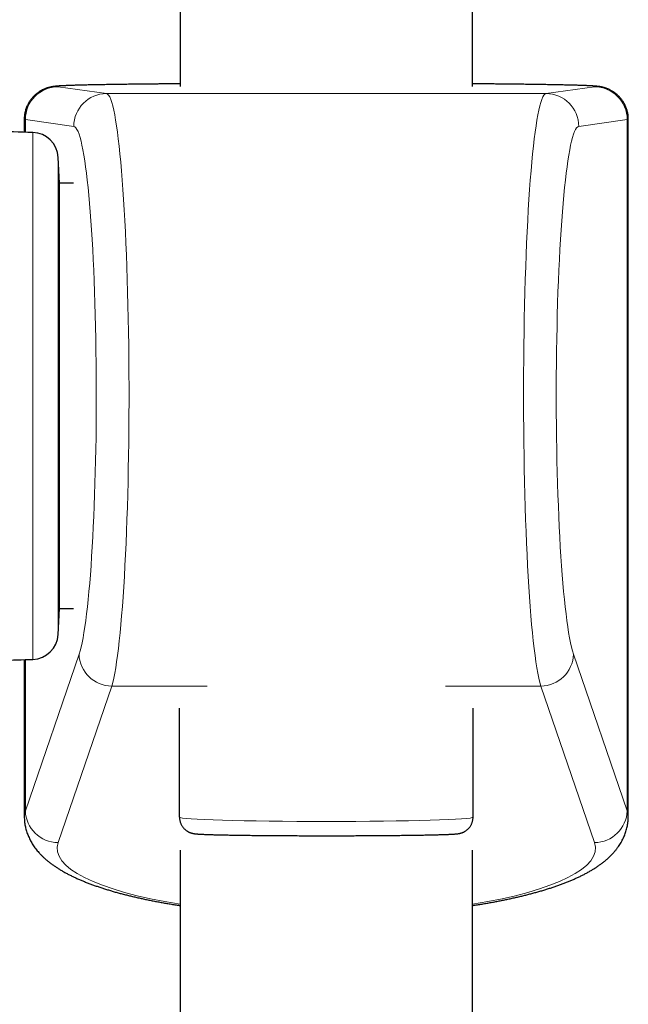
# Model space of a CAD drawing. Header units: millimetres. Extents: x 8 to 976, y 12 to 967.
# Tile 13 of 256: x 375 to 413, y 587 to 647. Entities that reach past the tile are written whole.
import ezdxf

# ---------------------------------------------------------------- set-up
doc = ezdxf.new("R2010")
doc.units = ezdxf.units.MM

msp = doc.modelspace()

# ---------------------------------------------------------------- linework, layer by layer
at = {"color": 7, "linetype": 'Continuous', "lineweight": 30}
for p, q in [((403.025, 643), (403.025, 931.799)), ((385.225, 788.568), (385.225, 643)), ((375.733, 641), (375.733, 640.215)), ((412.516, 598.542), (412.516, 641)), ((377.88, 637.103), (377.797, 638.684)), ((378.722, 637.103), (377.88, 637.103)), ((377.88, 611.203), (377.88, 637.103)), ((377.797, 609.622), (377.88, 611.203)), ((377.88, 611.203), (378.722, 611.203)), ((375.733, 608.091), (375.733, 598.542)), ((385.186, 598.494), (385.186, 605.133)), ((403.064, 598.494), (403.064, 605.133)), ((385.225, 596.481), (385.225, 335.995)), ((403.025, 335.995), (403.025, 596.481))]:
    msp.add_line(p, q, dxfattribs=at)
at = {"color": 252, "linetype": 'Continuous', "lineweight": 0}
for p, q in [((377.792, 642.984), (380.744, 642.57)), ((407.506, 642.57), (410.458, 642.984)), ((380.744, 642.57), (407.506, 642.57)), ((375.799, 640.984), (375.799, 640.213)), ((378.751, 640.57), (375.799, 640.984)), ((412.451, 640.984), (409.499, 640.57)), ((412.451, 640.984), (412.451, 598.885)), ((376.247, 608.106), (376.247, 640.199)), ((377.797, 638.684), (377.797, 609.622)), ((375.799, 598.885), (379.067, 608.419)), ((409.182, 608.419), (412.451, 598.885)), ((375.799, 608.093), (375.799, 598.885)), ((381.06, 606.477), (377.792, 596.944)), ((381.06, 606.477), (386.862, 606.477)), ((401.388, 606.477), (407.19, 606.477)), ((410.458, 596.944), (407.19, 606.477))]:
    msp.add_line(p, q, dxfattribs=at)
for centre, radius, start, end in [((377.798, 640.985), 1.999, 90.16805, 180.03349), ((410.452, 640.985), 1.999, 359.96651, 89.8319), ((380.75, 640.571), 1.999, 90.16806, 180.0335), ((407.5, 640.571), 1.999, 359.9665, 89.83194), ((381.082, 608.493), 2.016, 182.10494, 269.39341), ((407.168, 608.493), 2.016, 270.60661, 357.89506), ((377.813, 598.959), 2.016, 182.10487, 269.39351), ((410.436, 598.959), 2.016, 270.60654, 357.89513)]:
    msp.add_arc(centre, radius, start, end, dxfattribs=at)
at = {"color": 7, "linetype": 'Continuous', "lineweight": 30}
for centre, radius, start, end in [((361.15, 140.427), 500, 88.26968, 88.53757), ((376.199, 638.6), 1.6, 3, 88.26968), ((376.199, 609.705), 1.6, 271.73032, 357), ((361.15, 1107.878), 500, 271.30285, 271.73032)]:
    msp.add_arc(centre, radius, start, end, dxfattribs=at)
at = {"color": 252, "linetype": 'Continuous', "lineweight": 0}
for centre, major_axis, ratio, start_param, end_param in [((394.125, 643), (16.392, 0), 0.011892, 2.144756, 3.226257), ((394.125, 643), (16.392, 0), 0.011892, 6.198521, 7.280022), ((380.727, 624.256), (0, 18.315), 0.0756, 3.384281, 6.271294), ((407.522, 624.256), (0, 18.315), 0.0756, 0.011891, 2.898905), ((394.125, 641), (18.392, 0), 0.010599, 3.141593, 3.226257), ((378.735, 624.256), (0, 16.315), 0.084868, 3.384281, 6.271294), ((409.515, 624.256), (0, 16.315), 0.084868, 0.011891, 2.898905), ((394.125, 641), (18.392, 0), 0.010599, 6.198521, 6.283185), ((394.125, 598.542), (18.392, 0), 0.220646, 3.056928, 3.141599), ((394.125, 598.542), (18.392, 0), 0.220646, 0.000003, 0.084665), ((394.125, 598.494), (8.939, 0), 0.029047, 3.141593, 6.283185), ((394.125, 596.6), (16.392, 0), 0.247568, 3.056928, 4.13843), ((394.125, 596.6), (16.392, 0), 0.247568, 5.286348, 6.36785)]:
    msp.add_ellipse(centre, major_axis=major_axis, ratio=ratio, start_param=start_param, end_param=end_param, dxfattribs=at)
at = {"color": 7, "linetype": 'Continuous', "lineweight": 30}
for points, knots in [([(385.225, 643.164), (385.168, 643.164), (385.021, 643.162), (384.786, 643.161), (384.52, 643.158), (384.258, 643.156), (384, 643.154), (383.746, 643.151), (383.496, 643.149), (383.25, 643.146), (383.008, 643.144), (382.77, 643.141), (382.537, 643.138), (382.308, 643.136), (382.084, 643.133), (381.864, 643.13), (381.649, 643.127), (381.439, 643.124), (381.234, 643.121), (381.034, 643.118), (380.838, 643.115), (380.648, 643.112), (380.463, 643.108), (380.283, 643.105), (380.108, 643.102), (379.939, 643.098), (379.774, 643.095), (379.616, 643.092), (379.462, 643.088), (379.314, 643.084), (379.172, 643.081), (379.035, 643.077), (378.903, 643.074), (378.777, 643.07), (378.657, 643.066), (378.541, 643.062), (378.431, 643.058), (378.326, 643.054), (378.226, 643.05), (378.13, 643.045), (378.038, 643.041), (377.949, 643.036), (377.861, 643.031), (377.768, 643.024), (377.684, 643.017), (377.612, 643.01), (377.559, 643.003), (377.515, 642.998), (377.473, 642.991), (377.433, 642.985), (377.393, 642.978), (377.352, 642.969), (377.311, 642.96), (377.268, 642.95), (377.224, 642.939), (377.177, 642.926), (377.128, 642.91), (377.075, 642.893), (377.02, 642.872), (376.961, 642.848), (376.898, 642.82), (376.831, 642.788), (376.761, 642.751), (376.687, 642.708), (376.611, 642.659), (376.535, 642.604), (376.458, 642.543), (376.382, 642.477), (376.309, 642.406), (376.238, 642.331), (376.17, 642.25), (376.107, 642.166), (376.047, 642.079), (375.993, 641.988), (375.943, 641.894), (375.896, 641.793), (375.853, 641.687), (375.816, 641.575), (375.786, 641.462), (375.763, 641.348), (375.746, 641.233), (375.736, 641.119), (375.732, 641.041), (375.733, 641.002), (375.733, 641)], [0, 0, 0, 0, 0.010848, 0.028342, 0.045838, 0.063335, 0.080835, 0.098337, 0.115842, 0.133349, 0.15086, 0.168373, 0.18589, 0.203411, 0.220936, 0.238465, 0.256, 0.273541, 0.291088, 0.308642, 0.326204, 0.343776, 0.361357, 0.378951, 0.396557, 0.414178, 0.431817, 0.449476, 0.467159, 0.48487, 0.502613, 0.520395, 0.538224, 0.55611, 0.574068, 0.592113, 0.610271, 0.628575, 0.647074, 0.665838, 0.684982, 0.7047, 0.725354, 0.747763, 0.774517, 0.790511, 0.801321, 0.810452, 0.818207, 0.824924, 0.830851, 0.836173, 0.841032, 0.845547, 0.849814, 0.853919, 0.857941, 0.861946, 0.865978, 0.870102, 0.874373, 0.878832, 0.88351, 0.888413, 0.893529, 0.898826, 0.904267, 0.909815, 0.91544, 0.921118, 0.926833, 0.932573, 0.938332, 0.944103, 0.949883, 0.955669, 0.962093, 0.968486, 0.97483, 0.981128, 0.987381, 0.993591, 0.999761, 1, 1, 1, 1]), ([(412.516, 641), (412.516, 641.035), (412.515, 641.108), (412.506, 641.217), (412.491, 641.328), (412.469, 641.437), (412.442, 641.544), (412.409, 641.649), (412.371, 641.751), (412.328, 641.851), (412.28, 641.947), (412.227, 642.039), (412.17, 642.128), (412.109, 642.213), (412.044, 642.294), (411.976, 642.37), (411.905, 642.442), (411.832, 642.509), (411.758, 642.571), (411.683, 642.627), (411.608, 642.679), (411.535, 642.724), (411.463, 642.765), (411.395, 642.8), (411.33, 642.83), (411.269, 642.856), (411.212, 642.879), (411.158, 642.898), (411.108, 642.915), (411.06, 642.929), (411.015, 642.942), (410.973, 642.953), (410.932, 642.962), (410.892, 642.971), (410.854, 642.978), (410.815, 642.985), (410.777, 642.991), (410.738, 642.997), (410.696, 643.003), (410.651, 643.008), (410.598, 643.014), (410.529, 643.02), (410.448, 643.027), (410.358, 643.033), (410.27, 643.038), (410.179, 643.043), (410.083, 643.047), (409.981, 643.052), (409.875, 643.056), (409.765, 643.06), (409.651, 643.064), (409.531, 643.068), (409.406, 643.072), (409.276, 643.076), (409.141, 643.079), (409, 643.083), (408.854, 643.086), (408.703, 643.09), (408.546, 643.093), (408.384, 643.097), (408.216, 643.1), (408.044, 643.104), (407.866, 643.107), (407.682, 643.11), (407.494, 643.113), (407.301, 643.117), (407.102, 643.12), (406.899, 643.123), (406.691, 643.126), (406.478, 643.129), (406.26, 643.132), (406.038, 643.134), (405.811, 643.137), (405.579, 643.14), (405.343, 643.143), (405.103, 643.145), (404.859, 643.148), (404.61, 643.15), (404.358, 643.153), (404.101, 643.155), (403.841, 643.157), (403.577, 643.16), (403.309, 643.162), (403.125, 643.163), (403.029, 643.164), (403.025, 643.164)], [0, 0, 0, 0, 0.005673, 0.011766, 0.01782, 0.023837, 0.029817, 0.03576, 0.041666, 0.047534, 0.053362, 0.05915, 0.064895, 0.070594, 0.076242, 0.081833, 0.087359, 0.092807, 0.098161, 0.1034, 0.108499, 0.113431, 0.118173, 0.122716, 0.127064, 0.13124, 0.135284, 0.139243, 0.143174, 0.147137, 0.151179, 0.155373, 0.159796, 0.164533, 0.169685, 0.175371, 0.181743, 0.188999, 0.197416, 0.20742, 0.21973, 0.235837, 0.260247, 0.282066, 0.30231, 0.321426, 0.341668, 0.361115, 0.38006, 0.398675, 0.417059, 0.435274, 0.453361, 0.471349, 0.489259, 0.507106, 0.524903, 0.542657, 0.560377, 0.578067, 0.595731, 0.613375, 0.631, 0.64861, 0.666205, 0.683789, 0.701362, 0.718925, 0.73648, 0.754028, 0.771569, 0.789104, 0.806634, 0.824159, 0.84168, 0.859197, 0.87671, 0.89422, 0.911727, 0.929232, 0.946733, 0.964233, 0.98173, 0.999226, 1, 1, 1, 1]), ([(375.734, 598.542), (375.734, 598.511), (375.734, 598.434), (375.741, 598.311), (375.755, 598.173), (375.775, 598.037), (375.801, 597.901), (375.833, 597.767), (375.872, 597.634), (375.916, 597.503), (375.966, 597.373), (376.021, 597.245), (376.083, 597.118), (376.15, 596.994), (376.223, 596.871), (376.302, 596.749), (376.387, 596.629), (376.478, 596.51), (376.575, 596.392), (376.68, 596.275), (376.791, 596.159), (376.91, 596.044), (377.037, 595.93), (377.171, 595.816), (377.315, 595.702), (377.466, 595.59), (377.626, 595.479), (377.794, 595.37), (377.969, 595.263), (378.151, 595.158), (378.339, 595.055), (378.532, 594.956), (378.73, 594.859), (378.932, 594.766), (379.138, 594.675), (379.347, 594.588), (379.561, 594.502), (379.778, 594.42), (379.998, 594.34), (380.222, 594.262), (380.45, 594.186), (380.681, 594.112), (380.916, 594.04), (381.154, 593.97), (381.396, 593.902), (381.641, 593.836), (381.889, 593.772), (382.141, 593.709), (382.397, 593.648), (382.655, 593.588), (382.917, 593.531), (383.182, 593.474), (383.451, 593.42), (383.722, 593.367), (383.997, 593.315), (384.275, 593.265), (384.555, 593.217), (384.839, 593.17), (385.062, 593.135), (385.192, 593.115), (385.225, 593.11)], [0, 0, 0, 0, 0.008381, 0.021011, 0.033642, 0.046295, 0.058993, 0.071758, 0.084614, 0.097587, 0.110703, 0.123992, 0.137483, 0.15121, 0.165209, 0.179518, 0.194177, 0.209229, 0.224718, 0.240688, 0.257182, 0.274236, 0.29188, 0.310129, 0.328975, 0.348386, 0.368302, 0.388634, 0.409275, 0.430113, 0.451044, 0.471963, 0.492803, 0.513525, 0.534105, 0.554533, 0.574806, 0.594925, 0.614895, 0.634725, 0.654421, 0.673992, 0.693446, 0.712791, 0.732034, 0.751181, 0.77024, 0.789216, 0.808114, 0.82694, 0.845698, 0.864391, 0.883025, 0.901602, 0.920125, 0.938599, 0.957025, 0.975406, 0.993745, 1, 1, 1, 1]), ([(385.186, 598.494), (385.186, 598.469), (385.187, 598.417), (385.197, 598.34), (385.212, 598.263), (385.232, 598.188), (385.258, 598.117), (385.289, 598.048), (385.325, 597.983), (385.364, 597.922), (385.407, 597.864), (385.453, 597.811), (385.501, 597.763), (385.55, 597.72), (385.6, 597.681), (385.649, 597.648), (385.697, 597.619), (385.742, 597.595), (385.784, 597.576), (385.824, 597.559), (385.86, 597.545), (385.894, 597.534), (385.926, 597.524), (385.957, 597.516), (385.987, 597.509), (386.016, 597.503), (386.045, 597.497), (386.076, 597.492), (386.111, 597.487), (386.153, 597.482), (386.207, 597.476), (386.27, 597.471), (386.339, 597.466), (386.41, 597.461), (386.486, 597.457), (386.568, 597.453), (386.654, 597.449), (386.745, 597.445), (386.84, 597.442), (386.94, 597.438), (387.046, 597.435), (387.157, 597.431), (387.273, 597.428), (387.394, 597.425), (387.52, 597.422), (387.652, 597.419), (387.788, 597.416), (387.929, 597.413), (388.075, 597.41), (388.226, 597.407), (388.381, 597.404), (388.541, 597.402), (388.705, 597.399), (388.873, 597.397), (389.046, 597.394), (389.222, 597.392), (389.403, 597.39), (389.587, 597.387), (389.774, 597.385), (389.965, 597.383), (390.16, 597.381), (390.357, 597.38), (390.557, 597.378), (390.761, 597.376), (390.966, 597.375), (391.175, 597.373), (391.385, 597.372), (391.598, 597.371), (391.813, 597.37), (392.03, 597.369), (392.248, 597.368), (392.468, 597.367), (392.689, 597.366), (392.911, 597.366), (393.134, 597.365), (393.358, 597.365), (393.583, 597.364), (393.808, 597.364), (394.033, 597.364), (394.258, 597.364), (394.483, 597.364), (394.708, 597.364), (394.933, 597.365), (395.156, 597.365), (395.379, 597.366), (395.601, 597.366), (395.822, 597.367), (396.042, 597.368), (396.26, 597.369), (396.476, 597.37), (396.69, 597.371), (396.903, 597.372), (397.113, 597.374), (397.321, 597.375), (397.526, 597.377), (397.729, 597.378), (397.928, 597.38), (398.125, 597.382), (398.319, 597.384), (398.509, 597.386), (398.696, 597.388), (398.879, 597.39), (399.059, 597.392), (399.235, 597.395), (399.406, 597.397), (399.574, 597.399), (399.737, 597.402), (399.896, 597.405), (400.05, 597.407), (400.2, 597.41), (400.345, 597.413), (400.485, 597.416), (400.62, 597.419), (400.75, 597.422), (400.875, 597.425), (400.995, 597.429), (401.11, 597.432), (401.219, 597.435), (401.323, 597.439), (401.422, 597.442), (401.515, 597.446), (401.604, 597.449), (401.687, 597.453), (401.765, 597.457), (401.839, 597.461), (401.909, 597.466), (401.977, 597.471), (402.047, 597.477), (402.109, 597.483), (402.162, 597.49), (402.198, 597.496), (402.23, 597.502), (402.261, 597.509), (402.292, 597.516), (402.325, 597.525), (402.358, 597.535), (402.394, 597.547), (402.433, 597.562), (402.474, 597.579), (402.518, 597.601), (402.565, 597.626), (402.615, 597.657), (402.666, 597.693), (402.718, 597.735), (402.769, 597.782), (402.818, 597.835), (402.864, 597.892), (402.906, 597.952), (402.944, 598.017), (402.977, 598.084), (403.006, 598.154), (403.029, 598.229), (403.048, 598.307), (403.06, 598.389), (403.064, 598.451), (403.064, 598.486), (403.064, 598.494)], [0, 0, 0, 0, 0.002825, 0.005768, 0.008676, 0.011549, 0.014387, 0.017192, 0.019962, 0.022694, 0.025387, 0.028036, 0.030632, 0.033165, 0.035622, 0.037986, 0.040248, 0.042411, 0.044493, 0.046526, 0.048555, 0.050621, 0.052773, 0.055075, 0.057599, 0.060436, 0.063702, 0.067564, 0.072286, 0.07835, 0.086926, 0.097886, 0.107528, 0.116581, 0.126172, 0.135356, 0.144302, 0.153101, 0.1618, 0.170428, 0.179004, 0.187539, 0.196043, 0.204522, 0.212981, 0.221422, 0.229849, 0.238264, 0.246668, 0.255062, 0.263448, 0.271827, 0.280199, 0.288564, 0.296924, 0.305279, 0.313629, 0.321975, 0.330316, 0.338654, 0.346988, 0.355318, 0.363646, 0.37197, 0.380292, 0.388611, 0.396928, 0.405243, 0.413555, 0.421866, 0.430175, 0.438483, 0.446789, 0.455094, 0.463398, 0.471702, 0.480004, 0.488307, 0.496609, 0.504911, 0.513213, 0.521515, 0.529817, 0.53812, 0.546424, 0.554728, 0.563034, 0.571341, 0.579649, 0.587958, 0.59627, 0.604583, 0.612898, 0.621215, 0.629535, 0.637858, 0.646183, 0.654511, 0.662842, 0.671177, 0.679515, 0.687857, 0.696203, 0.704553, 0.712908, 0.721268, 0.729633, 0.738004, 0.746382, 0.754766, 0.763158, 0.771559, 0.77997, 0.788391, 0.796826, 0.805276, 0.813743, 0.822232, 0.830747, 0.839295, 0.847885, 0.856529, 0.865247, 0.874068, 0.883039, 0.892243, 0.901841, 0.912216, 0.924685, 0.931349, 0.935589, 0.939174, 0.942237, 0.944923, 0.947342, 0.949584, 0.951722, 0.953824, 0.955929, 0.958085, 0.960333, 0.962697, 0.965182, 0.967771, 0.970439, 0.973161, 0.975918, 0.978697, 0.981491, 0.984295, 0.987104, 0.989918, 0.993026, 0.996097, 0.999126, 1, 1, 1, 1]), ([(403.025, 593.11), (403.056, 593.115), (403.183, 593.134), (403.404, 593.169), (403.687, 593.216), (403.967, 593.264), (404.244, 593.314), (404.518, 593.365), (404.788, 593.418), (405.056, 593.472), (405.32, 593.528), (405.581, 593.586), (405.839, 593.645), (406.093, 593.705), (406.344, 593.768), (406.591, 593.832), (406.835, 593.897), (407.076, 593.965), (407.312, 594.034), (407.545, 594.105), (407.775, 594.178), (408.001, 594.253), (408.223, 594.33), (408.442, 594.409), (408.657, 594.49), (408.869, 594.574), (409.077, 594.661), (409.282, 594.75), (409.483, 594.842), (409.68, 594.937), (409.873, 595.035), (410.062, 595.137), (410.247, 595.243), (410.427, 595.352), (410.601, 595.464), (410.769, 595.58), (410.93, 595.698), (411.083, 595.819), (411.227, 595.942), (411.363, 596.066), (411.49, 596.191), (411.608, 596.317), (411.718, 596.444), (411.82, 596.571), (411.914, 596.7), (412.001, 596.829), (412.08, 596.959), (412.153, 597.091), (412.219, 597.224), (412.278, 597.357), (412.33, 597.492), (412.376, 597.628), (412.416, 597.765), (412.449, 597.903), (412.476, 598.041), (412.496, 598.18), (412.509, 598.319), (412.516, 598.44), (412.516, 598.514), (412.516, 598.542)], [0, 0, 0, 0, 0.005877, 0.02417, 0.042501, 0.060874, 0.07929, 0.097751, 0.116262, 0.134823, 0.15344, 0.172113, 0.190848, 0.209649, 0.228518, 0.247462, 0.266484, 0.285591, 0.304788, 0.324081, 0.343478, 0.362986, 0.382612, 0.402365, 0.422254, 0.442286, 0.462469, 0.48281, 0.503311, 0.523972, 0.544785, 0.565731, 0.586776, 0.607862, 0.628884, 0.649733, 0.670286, 0.690418, 0.710022, 0.729022, 0.747376, 0.765079, 0.782149, 0.798624, 0.81455, 0.82998, 0.844965, 0.859555, 0.873798, 0.887736, 0.90141, 0.914857, 0.928109, 0.941196, 0.954148, 0.96699, 0.979745, 0.992438, 1, 1, 1, 1])]:
    msp.add_open_spline(points, degree=3, knots=knots, dxfattribs=at)

doc.saveas('drawing.dxf')
